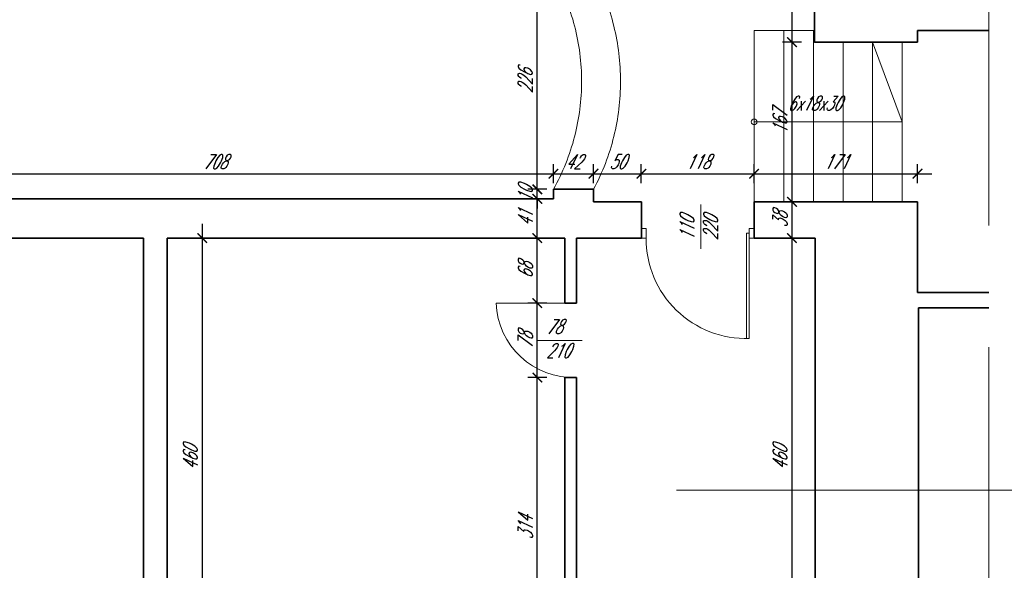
# Model space of a CAD drawing. Header units: millimetres. Extents: x 402 to 79005, y -7782 to 89952.
# Tile 70 of 256: x 26847 to 27877, y 14218 to 14794. Entities that reach past the tile are written whole.
import ezdxf

# ---------------------------------------------------------------- set-up
doc = ezdxf.new("R2010")
doc.units = ezdxf.units.MM
doc.header["$LTSCALE"] = 10
doc.linetypes.add('DASHED', pattern=[19.05, 12.7, -6.35])
doc.layers.get('0').update_dxf_attribs({"lineweight": 0})
doc.layers.get('Defpoints').update_dxf_attribs({"color": 253})
for name, color, linetype, lineweight in [('01 parter - ściany', 253, 'Continuous', 35), ('03-02_schody', 253, 'Continuous', 5), ('03_drzwi', 253, 'Continuous', 15), ('04-2_nad', 253, 'DASHED', 5), ('05-01_wymiary', 253, 'Continuous', 5), ('05-03_opis', 253, 'Continuous', 5)]:
    doc.layers.add(name, color=color, linetype=linetype, lineweight=lineweight)
doc.styles.add('ariel_wym', font='simplex.shx', dxfattribs={"width": 0.65, "oblique": 25})
doc.dimstyles.new('ariel 50 wnętrze', dxfattribs={"dimtxt": 15, "dimasz": 10, "dimexe": 10, "dimexo": 0, "dimgap": 5, "dimtad": 1, "dimdec": 1, "dimrnd": 0.5, "dimtxsty": 'ariel_wym', "dimblk": 'ARCHTICK', "dimcen": 2.5, "dimdle": 15, "dimazin": 0, "dimtfac": 1, "dimtdec": 1, "dimtix": 1, "dimtmove": 0, "dimatfit": 3, "dimldrblk": 'DOT', "dimfxl": 0, "dimarcsym": 0})

# ---------------------------------------------------------------- blocks, each defined once
blk = doc.blocks.new('_ArchTick')
at = {"color": 0, "linetype": 'ByBlock', "const_width": 0.15}
blk.add_lwpolyline([(-0.5, -0.5), (0.5, 0.5)], dxfattribs=at)
blk = doc.blocks.new('*D2669')
at = {"layer": '05-01_wymiary', "color": 0, "lineweight": -2}
for p, q in [((26697, 14622.7), (26697, 14642.7)), ((27405.2, 14622.7), (27405.2, 14642.7)), ((26682, 14632.7), (27420.2, 14632.7))]:
    blk.add_line(p, q, dxfattribs=at)
at = {"layer": 'Defpoints', "color": 0, "lineweight": 0}
for p in [(27405.2, 14632.7), (27405.2, 14616.4), (26697, 14606.4)]:
    blk.add_point(p, dxfattribs=at)
at = {"layer": '05-01_wymiary', "color": 0, "lineweight": -2, "xscale": 10, "yscale": 10, "zscale": 10, "rotation": 180}
blk.add_blockref('_ArchTick', (26697, 14632.7), dxfattribs=at)
at = {"layer": '05-01_wymiary', "color": 0, "lineweight": -2, "xscale": 10, "yscale": 10, "zscale": 10}
blk.add_blockref('_ArchTick', (27405.2, 14632.7), dxfattribs=at)
at = {"layer": '05-01_wymiary', "color": 0, "insert": (27051.1, 14645.2), "char_height": 15, "attachment_point": 5, "style": 'ariel_wym'}
blk.add_mtext('708', dxfattribs=at)
blk = doc.blocks.new('_Dot')
at = {"color": 0, "linetype": 'ByBlock', "lineweight": -2}
blk.add_line((-0.5, 0), (-1, 0), dxfattribs=at)
at = {"color": 0, "linetype": 'ByBlock', "const_width": 0.5}
blk.add_lwpolyline([(-0.25, 0, 1), (0.25, 0, 1)], format="xyb", close=True, dxfattribs=at)
blk = doc.blocks.new('*D2670')
at = {"layer": '05-01_wymiary', "color": 0, "lineweight": -2}
for p, q in [((27405.2, 14622.7), (27405.2, 14642.7)), ((27447.2, 14622.7), (27447.2, 14642.7)), ((27390.2, 14632.7), (27462.2, 14632.7))]:
    blk.add_line(p, q, dxfattribs=at)
at = {"layer": 'Defpoints', "color": 0, "lineweight": 0}
for p in [(27447.2, 14632.7), (27405.2, 14616.4), (27447.2, 14616.4)]:
    blk.add_point(p, dxfattribs=at)
at = {"layer": '05-01_wymiary', "color": 0, "lineweight": -2, "xscale": 10, "yscale": 10, "zscale": 10, "rotation": 180}
blk.add_blockref('_ArchTick', (27405.2, 14632.7), dxfattribs=at)
at = {"layer": '05-01_wymiary', "color": 0, "lineweight": -2, "xscale": 10, "yscale": 10, "zscale": 10}
blk.add_blockref('_ArchTick', (27447.2, 14632.7), dxfattribs=at)
at = {"layer": '05-01_wymiary', "color": 0, "insert": (27426.2, 14645.2), "char_height": 15, "attachment_point": 5, "style": 'ariel_wym'}
blk.add_mtext('42', dxfattribs=at)
blk = doc.blocks.new('*D2671')
at = {"layer": '05-01_wymiary', "color": 0, "lineweight": -2}
for p, q in [((27447.2, 14622.7), (27447.2, 14642.7)), ((27497.2, 14622.7), (27497.2, 14642.7)), ((27432.2, 14632.7), (27512.2, 14632.7))]:
    blk.add_line(p, q, dxfattribs=at)
at = {"layer": 'Defpoints', "color": 0, "lineweight": 0}
for p in [(27497.2, 14632.7), (27447.2, 14616.4), (27497.2, 14603.4)]:
    blk.add_point(p, dxfattribs=at)
at = {"layer": '05-01_wymiary', "color": 0, "lineweight": -2, "xscale": 10, "yscale": 10, "zscale": 10, "rotation": 180}
blk.add_blockref('_ArchTick', (27447.2, 14632.7), dxfattribs=at)
at = {"layer": '05-01_wymiary', "color": 0, "lineweight": -2, "xscale": 10, "yscale": 10, "zscale": 10}
blk.add_blockref('_ArchTick', (27497.2, 14632.7), dxfattribs=at)
at = {"layer": '05-01_wymiary', "color": 0, "insert": (27472.2, 14645.2), "char_height": 15, "attachment_point": 5, "style": 'ariel_wym'}
blk.add_mtext('50', dxfattribs=at)
blk = doc.blocks.new('*D2672')
at = {"layer": '05-01_wymiary', "color": 0, "lineweight": -2}
for p, q in [((27497.2, 14622.7), (27497.2, 14642.7)), ((27615.2, 14622.7), (27615.2, 14642.7)), ((27482.2, 14632.7), (27630.2, 14632.7))]:
    blk.add_line(p, q, dxfattribs=at)
at = {"layer": 'Defpoints', "color": 0, "lineweight": 0}
for p in [(27615.2, 14632.7), (27497.2, 14603.4), (27615.2, 14603.4)]:
    blk.add_point(p, dxfattribs=at)
at = {"layer": '05-01_wymiary', "color": 0, "lineweight": -2, "xscale": 10, "yscale": 10, "zscale": 10, "rotation": 180}
blk.add_blockref('_ArchTick', (27497.2, 14632.7), dxfattribs=at)
at = {"layer": '05-01_wymiary', "color": 0, "lineweight": -2, "xscale": 10, "yscale": 10, "zscale": 10}
blk.add_blockref('_ArchTick', (27615.2, 14632.7), dxfattribs=at)
at = {"layer": '05-01_wymiary', "color": 0, "insert": (27556.2, 14645.2), "char_height": 15, "attachment_point": 5, "style": 'ariel_wym'}
blk.add_mtext('118', dxfattribs=at)
blk = doc.blocks.new('*D2673')
at = {"layer": '05-01_wymiary', "color": 0, "lineweight": -2}
for p, q in [((27615.2, 14622.7), (27615.2, 14642.7)), ((27786.2, 14622.7), (27786.2, 14642.7)), ((27600.2, 14632.7), (27801.2, 14632.7))]:
    blk.add_line(p, q, dxfattribs=at)
at = {"layer": 'Defpoints', "color": 0, "lineweight": 0}
for p in [(27786.2, 14632.7), (27615.2, 14603.4), (27786.2, 14603.4)]:
    blk.add_point(p, dxfattribs=at)
at = {"layer": '05-01_wymiary', "color": 0, "lineweight": -2, "xscale": 10, "yscale": 10, "zscale": 10, "rotation": 180}
blk.add_blockref('_ArchTick', (27615.2, 14632.7), dxfattribs=at)
at = {"layer": '05-01_wymiary', "color": 0, "lineweight": -2, "xscale": 10, "yscale": 10, "zscale": 10}
blk.add_blockref('_ArchTick', (27786.2, 14632.7), dxfattribs=at)
at = {"layer": '05-01_wymiary', "color": 0, "insert": (27700.7, 14645.2), "char_height": 15, "attachment_point": 5, "style": 'ariel_wym'}
blk.add_mtext('171', dxfattribs=at)
blk = doc.blocks.new('*D2690')
at = {"layer": '05-01_wymiary', "color": 0, "lineweight": -2}
for p, q in [((27037.9, 14580.4), (27037.9, 14090.4)), ((27027.9, 14565.4), (27047.9, 14565.4)), ((27027.9, 14105.4), (27047.9, 14105.4))]:
    blk.add_line(p, q, dxfattribs=at)
at = {"layer": 'Defpoints', "color": 0, "lineweight": 0}
for p in [(27001.2, 14565.4), (27001.2, 14105.4), (27037.9, 14105.4)]:
    blk.add_point(p, dxfattribs=at)
at = {"layer": '05-01_wymiary', "color": 0, "lineweight": -2, "xscale": 10, "yscale": 10, "zscale": 10}
for p, rotation in [((27037.9, 14565.4), 90), ((27037.9, 14105.4), 270)]:
    blk.add_blockref('_ArchTick', p, dxfattribs=dict(at, rotation=rotation))
at = {"layer": '05-01_wymiary', "color": 0, "insert": (27025.4, 14335.4), "char_height": 15, "attachment_point": 5, "rotation": 90, "style": 'ariel_wym'}
blk.add_mtext('460', dxfattribs=at)
blk = doc.blocks.new('*D2702')
at = {"layer": '05-01_wymiary', "color": 0, "lineweight": -2}
for p, q in [((27388.4, 14090.4), (27388.4, 14434.4)), ((27398.4, 14419.4), (27378.4, 14419.4)), ((27398.4, 14105.4), (27378.4, 14105.4))]:
    blk.add_line(p, q, dxfattribs=at)
at = {"layer": 'Defpoints', "color": 0, "lineweight": 0}
for p in [(27388.4, 14419.4), (27417.2, 14419.4), (27417.2, 14105.4)]:
    blk.add_point(p, dxfattribs=at)
at = {"layer": '05-01_wymiary', "color": 0, "lineweight": -2, "xscale": 10, "yscale": 10, "zscale": 10}
for p, rotation in [((27388.4, 14419.4), 90), ((27388.4, 14105.4), 270)]:
    blk.add_blockref('_ArchTick', p, dxfattribs=dict(at, rotation=rotation))
at = {"layer": '05-01_wymiary', "color": 0, "insert": (27375.9, 14262.4), "char_height": 15, "attachment_point": 5, "rotation": 90, "style": 'ariel_wym'}
blk.add_mtext('314', dxfattribs=at)
blk = doc.blocks.new('*D2703')
at = {"layer": '05-01_wymiary', "color": 0, "lineweight": -2}
for p, q in [((27388.4, 14404.4), (27388.4, 14512.4)), ((27398.4, 14497.4), (27378.4, 14497.4)), ((27398.4, 14419.4), (27378.4, 14419.4))]:
    blk.add_line(p, q, dxfattribs=at)
at = {"layer": 'Defpoints', "color": 0, "lineweight": 0}
for p in [(27388.4, 14497.4), (27417.2, 14497.4), (27417.2, 14419.4)]:
    blk.add_point(p, dxfattribs=at)
at = {"layer": '05-01_wymiary', "color": 0, "lineweight": -2, "xscale": 10, "yscale": 10, "zscale": 10}
for p, rotation in [((27388.4, 14497.4), 90), ((27388.4, 14419.4), 270)]:
    blk.add_blockref('_ArchTick', p, dxfattribs=dict(at, rotation=rotation))
at = {"layer": '05-01_wymiary', "color": 0, "insert": (27375.9, 14458.4), "char_height": 15, "attachment_point": 5, "rotation": 90, "style": 'ariel_wym'}
blk.add_mtext('78', dxfattribs=at)
blk = doc.blocks.new('*D2704')
at = {"layer": '05-01_wymiary', "color": 0, "lineweight": -2}
for p, q in [((27388.4, 14482.4), (27388.4, 14580.4)), ((27398.4, 14565.4), (27378.4, 14565.4)), ((27398.4, 14497.4), (27378.4, 14497.4))]:
    blk.add_line(p, q, dxfattribs=at)
at = {"layer": 'Defpoints', "color": 0, "lineweight": 0}
for p in [(27388.4, 14565.4), (27417.2, 14565.4), (27417.2, 14497.4)]:
    blk.add_point(p, dxfattribs=at)
at = {"layer": '05-01_wymiary', "color": 0, "lineweight": -2, "xscale": 10, "yscale": 10, "zscale": 10}
for p, rotation in [((27388.4, 14565.4), 90), ((27388.4, 14497.4), 270)]:
    blk.add_blockref('_ArchTick', p, dxfattribs=dict(at, rotation=rotation))
at = {"layer": '05-01_wymiary', "color": 0, "insert": (27375.9, 14531.4), "char_height": 15, "attachment_point": 5, "rotation": 90, "style": 'ariel_wym'}
blk.add_mtext('68', dxfattribs=at)
blk = doc.blocks.new('*D2705')
at = {"layer": '05-01_wymiary', "color": 0, "lineweight": -2}
for p, q in [((27388.4, 14550.4), (27388.4, 14621.4)), ((27398.4, 14606.4), (27378.4, 14606.4)), ((27398.4, 14565.4), (27378.4, 14565.4))]:
    blk.add_line(p, q, dxfattribs=at)
at = {"layer": 'Defpoints', "color": 0, "lineweight": 0}
for p in [(27388.4, 14606.4), (27405.2, 14606.4), (27417.2, 14565.4)]:
    blk.add_point(p, dxfattribs=at)
at = {"layer": '05-01_wymiary', "color": 0, "lineweight": -2, "xscale": 10, "yscale": 10, "zscale": 10}
for p, rotation in [((27388.4, 14606.4), 90), ((27388.4, 14565.4), 270)]:
    blk.add_blockref('_ArchTick', p, dxfattribs=dict(at, rotation=rotation))
at = {"layer": '05-01_wymiary', "color": 0, "insert": (27375.9, 14585.9), "char_height": 15, "attachment_point": 5, "rotation": 90, "style": 'ariel_wym'}
blk.add_mtext('41', dxfattribs=at)
blk = doc.blocks.new('*D2706')
at = {"layer": '05-01_wymiary', "color": 0, "lineweight": -2}
for p, q in [((27388.4, 14616.4), (27388.4, 14626.4)), ((27398.4, 14616.4), (27378.4, 14616.4)), ((27388.4, 14606.4), (27388.4, 14616.4)), ((27398.4, 14606.4), (27378.4, 14606.4)), ((27388.4, 14606.4), (27388.4, 14596.4))]:
    blk.add_line(p, q, dxfattribs=at)
at = {"layer": 'Defpoints', "color": 0, "lineweight": 0}
for p in [(27388.4, 14616.4), (27405.2, 14616.4), (27405.2, 14606.4)]:
    blk.add_point(p, dxfattribs=at)
at = {"layer": '05-01_wymiary', "color": 0, "lineweight": -2, "xscale": 10, "yscale": 10, "zscale": 10}
for p, rotation in [((27388.4, 14616.4), 270), ((27388.4, 14606.4), 90)]:
    blk.add_blockref('_ArchTick', p, dxfattribs=dict(at, rotation=rotation))
at = {"layer": '05-01_wymiary', "color": 0, "insert": (27375.9, 14611.4), "char_height": 15, "attachment_point": 5, "rotation": 90, "style": 'ariel_wym'}
blk.add_mtext('10', dxfattribs=at)
blk = doc.blocks.new('*D2707')
at = {"layer": '05-01_wymiary', "color": 0, "lineweight": -2}
for p, q in [((27388.4, 14601.4), (27388.4, 14857.4)), ((27398.4, 14842.4), (27378.4, 14842.4)), ((27398.4, 14616.4), (27378.4, 14616.4))]:
    blk.add_line(p, q, dxfattribs=at)
at = {"layer": 'Defpoints', "color": 0, "lineweight": 0}
for p in [(27388.4, 14842.4), (27409.2, 14842.4), (27405.2, 14616.4)]:
    blk.add_point(p, dxfattribs=at)
at = {"layer": '05-01_wymiary', "color": 0, "lineweight": -2, "xscale": 10, "yscale": 10, "zscale": 10}
for p, rotation in [((27388.4, 14842.4), 90), ((27388.4, 14616.4), 270)]:
    blk.add_blockref('_ArchTick', p, dxfattribs=dict(at, rotation=rotation))
at = {"layer": '05-01_wymiary', "color": 0, "insert": (27375.9, 14729.4), "char_height": 15, "attachment_point": 5, "rotation": 90, "style": 'ariel_wym'}
blk.add_mtext('226', dxfattribs=at)
blk = doc.blocks.new('*D2711')
at = {"layer": '05-01_wymiary', "color": 0, "lineweight": -2}
for p, q in [((27654.9, 14090.4), (27654.9, 14580.4)), ((27664.9, 14565.4), (27644.9, 14565.4)), ((27664.9, 14105.4), (27644.9, 14105.4))]:
    blk.add_line(p, q, dxfattribs=at)
at = {"layer": 'Defpoints', "color": 0, "lineweight": 0}
for p in [(27654.9, 14565.4), (27679.2, 14565.4), (27679.2, 14105.4)]:
    blk.add_point(p, dxfattribs=at)
at = {"layer": '05-01_wymiary', "color": 0, "lineweight": -2, "xscale": 10, "yscale": 10, "zscale": 10}
for p, rotation in [((27654.9, 14565.4), 90), ((27654.9, 14105.4), 270)]:
    blk.add_blockref('_ArchTick', p, dxfattribs=dict(at, rotation=rotation))
at = {"layer": '05-01_wymiary', "color": 0, "insert": (27642.4, 14335.4), "char_height": 15, "attachment_point": 5, "rotation": 90, "style": 'ariel_wym'}
blk.add_mtext('460', dxfattribs=at)
blk = doc.blocks.new('*D2712')
at = {"layer": '05-01_wymiary', "color": 0, "lineweight": -2}
for p, q in [((27654.9, 14550.4), (27654.9, 14618.4)), ((27664.9, 14603.4), (27644.9, 14603.4)), ((27664.9, 14565.4), (27644.9, 14565.4))]:
    blk.add_line(p, q, dxfattribs=at)
at = {"layer": 'Defpoints', "color": 0, "lineweight": 0}
for p in [(27654.9, 14603.4), (27677.2, 14603.4), (27679.2, 14565.4)]:
    blk.add_point(p, dxfattribs=at)
at = {"layer": '05-01_wymiary', "color": 0, "lineweight": -2, "xscale": 10, "yscale": 10, "zscale": 10}
for p, rotation in [((27654.9, 14603.4), 90), ((27654.9, 14565.4), 270)]:
    blk.add_blockref('_ArchTick', p, dxfattribs=dict(at, rotation=rotation))
at = {"layer": '05-01_wymiary', "color": 0, "insert": (27642.4, 14584.4), "char_height": 15, "attachment_point": 5, "rotation": 90, "style": 'ariel_wym'}
blk.add_mtext('38', dxfattribs=at)
blk = doc.blocks.new('*D2713')
at = {"layer": '05-01_wymiary', "color": 0, "lineweight": -2}
for p, q in [((27654.9, 14588.4), (27654.9, 14785.4)), ((27664.9, 14770.4), (27644.9, 14770.4)), ((27664.9, 14603.4), (27644.9, 14603.4))]:
    blk.add_line(p, q, dxfattribs=at)
at = {"layer": 'Defpoints', "color": 0, "lineweight": 0}
for p in [(27654.9, 14770.4), (27678.2, 14770.4), (27677.2, 14603.4)]:
    blk.add_point(p, dxfattribs=at)
at = {"layer": '05-01_wymiary', "color": 0, "lineweight": -2, "xscale": 10, "yscale": 10, "zscale": 10}
for p, rotation in [((27654.9, 14770.4), 90), ((27654.9, 14603.4), 270)]:
    blk.add_blockref('_ArchTick', p, dxfattribs=dict(at, rotation=rotation))
at = {"layer": '05-01_wymiary', "color": 0, "insert": (27642.4, 14686.9), "char_height": 15, "attachment_point": 5, "rotation": 90, "style": 'ariel_wym'}
blk.add_mtext('167', dxfattribs=at)
blk = doc.blocks.new('*D2714')
at = {"layer": '05-01_wymiary', "color": 0, "lineweight": -2}
for p, q in [((27654.9, 14755.4), (27654.9, 14870.4)), ((27664.9, 14855.4), (27644.9, 14855.4)), ((27664.9, 14770.4), (27644.9, 14770.4))]:
    blk.add_line(p, q, dxfattribs=at)
at = {"layer": 'Defpoints', "color": 0, "lineweight": 0}
for p in [(27654.9, 14855.4), (27678.2, 14855.4), (27678.2, 14770.4)]:
    blk.add_point(p, dxfattribs=at)
at = {"layer": '05-01_wymiary', "color": 0, "lineweight": -2, "xscale": 10, "yscale": 10, "zscale": 10}
for p, rotation in [((27654.9, 14855.4), 90), ((27654.9, 14770.4), 270)]:
    blk.add_blockref('_ArchTick', p, dxfattribs=dict(at, rotation=rotation))
at = {"layer": '05-01_wymiary', "color": 0, "insert": (27642.4, 14812.9), "char_height": 15, "attachment_point": 5, "rotation": 90, "style": 'ariel_wym'}
blk.add_mtext('85', dxfattribs=at)

msp = doc.modelspace()

# ---------------------------------------------------------------- linework, layer by layer
at = {"layer": '01 parter - ściany'}
for p, q in [((27678.23, 14770.4), (27678.23, 14855.4)), ((27786.17, 14782.4), (27860.9, 14782.4)), ((27786.17, 14782.4), (27786.17, 14770.4)), ((27678.23, 14770.4), (27786.17, 14770.4)), ((27405.23, 14606.4), (27405.23, 14616.4)), ((27405.23, 14616.4), (27447.23, 14616.4)), ((27447.23, 14616.4), (27447.23, 14603.4)), ((27405.23, 14606.4), (26697.03, 14606.4)), ((27497.23, 14603.4), (27447.23, 14603.4)), ((27497.23, 14603.4), (27497.23, 14565.4)), ((27739.23, 14603.4), (27615.23, 14603.4)), ((27615.23, 14603.4), (27615.23, 14565.4)), ((27786.17, 14603.4), (27615.23, 14603.4)), ((27615.23, 14565.4), (27615.23, 14603.4)), ((27786.17, 14508.4), (27786.17, 14603.4)), ((26976.23, 14565.4), (26750.06, 14565.4)), ((26976.23, 13967.4), (26976.23, 14565.4)), ((27001.23, 14105.4), (27001.23, 14565.4)), ((27417.23, 14565.4), (27001.23, 14565.4)), ((27417.23, 14497.4), (27417.23, 14565.4)), ((27497.23, 14565.4), (27429.23, 14565.4)), ((27429.23, 14565.4), (27429.23, 14497.4)), ((27679.23, 14565.4), (27615.23, 14565.4)), ((27679.23, 14565.4), (27615.23, 14565.4)), ((27679.23, 14105.4), (27679.23, 14565.4)), ((27860.9, 14508.4), (27786.17, 14508.4)), ((27429.23, 14497.4), (27417.23, 14497.4)), ((27860.9, 14492.4), (27787.17, 14492.4)), ((27787.17, 13984.4), (27787.17, 14492.4)), ((27417.23, 14105.4), (27417.23, 14419.4)), ((27429.23, 14419.4), (27417.23, 14419.4)), ((27429.23, 14419.4), (27429.23, 14105.4))]:
    msp.add_line(p, q, dxfattribs=at)
at = {"layer": '03-02_schody'}
for p, q in [((27677.23, 14782.4), (27615.23, 14782.4)), ((27615.23, 14782.4), (27615.23, 14565.4)), ((27646.23, 14782.4), (27646.23, 14603.4)), ((27677.23, 14782.4), (27677.23, 14603.4)), ((27677.23, 14770.4), (27739.23, 14770.4)), ((27708.23, 14770.4), (27708.23, 14603.4)), ((27739.23, 14770.4), (27739.23, 14603.4)), ((27770.23, 14686.9), (27739.23, 14770.4)), ((27770.23, 14770.4), (27770.23, 14603.4)), ((27770.23, 14686.9), (27615.23, 14686.9))]:
    msp.add_line(p, q, dxfattribs=at)
msp.add_circle((27615.23, 14686.9), 3, dxfattribs=at)
at = {"layer": '03_drzwi'}
for p, q in [((27559.5, 14553.98), (27559.5, 14600.63)), ((27502.23, 14575.4), (27497.23, 14575.4)), ((27502.23, 14565.4), (27502.23, 14575.4)), ((27607.13, 14570.4), (27607.17, 14460.73)), ((27607.13, 14570.4), (27610.13, 14570.4)), ((27615.13, 14575.4), (27610.13, 14575.4)), ((27610.13, 14575.4), (27610.13, 14565.4)), ((27610.13, 14570.4), (27610.13, 14460.4)), ((27497.23, 14565.4), (27502.23, 14565.4)), ((27610.13, 14565.4), (27615.13, 14565.4)), ((27423.23, 14497.4), (27345.23, 14497.4)), ((27388.7, 14458.08), (27435.35, 14458.08))]:
    msp.add_line(p, q, dxfattribs=at)
for centre, radius, start, end in [((27606.59, 14564.71), 104.36, 179.61736, 271.94344), ((27426.23, 14500.4), 81.06, 182.1211, 272.1211)]:
    msp.add_arc(centre, radius, start, end, dxfattribs=at)
at = {"layer": '04-2_nad', "ltscale": 2}
for centre, radius, start, end in [((27203.54, 14729.4), 231.19, 330.73958, 29.26043), ((27235.49, 14729.4), 240, 331.91206, 28.08794)]:
    msp.add_arc(centre, radius, start, end, dxfattribs=at)
at = {"layer": '05-03_opis', "linetype": 'DASHED', "ltscale": 2}
msp.add_line((27860.9, 13816.4), (27860.9, 17791.4), dxfattribs=at)
at = {"layer": '05-03_opis'}
msp.add_line((27533.89, 14301.6), (28304.96, 14301.6), dxfattribs=at)

# ---------------------------------------------------------------- texts
at = {"layer": '03_drzwi', "insert": (27577.38, 14562.92), "char_height": 15, "width": 160.5905, "attachment_point": 7, "rotation": 90, "style": 'ariel_wym'}
msp.add_mtext('110\\P220', dxfattribs=at)
at = {"layer": '03_drzwi', "insert": (27397.64, 14440.21), "char_height": 15, "width": 160.5905, "attachment_point": 7, "style": 'ariel_wym'}
msp.add_mtext('78\\P210', dxfattribs=at)
at = {"layer": '05-03_opis', "lineweight": 0, "insert": (27678.14, 14706.22), "char_height": 15, "width": 55, "attachment_point": 5, "style": 'ariel_wym'}
msp.add_mtext('6x18x30', dxfattribs=at)

# ---------------------------------------------------------------- dimensions: what is measured, and where the dimension line sits
at = {"layer": '05-01_wymiary'}
for base, p1, p2, picture, middle in [((27654.91, 14855.4), (27678.23, 14770.4), (27678.23, 14855.4), '*D2714', (27642.41, 14812.9)), ((27388.44, 14842.4), (27405.23, 14616.4), (27409.23, 14842.4), '*D2707', (27375.94, 14729.4)), ((27654.91, 14770.4), (27677.23, 14603.4), (27678.23, 14770.4), '*D2713', (27642.41, 14686.9)), ((27388.44, 14616.4), (27405.23, 14606.4), (27405.23, 14616.4), '*D2706', (27375.94, 14611.4)), ((27388.44, 14606.4), (27417.23, 14565.4), (27405.23, 14606.4), '*D2705', (27375.94, 14585.9)), ((27654.91, 14603.4), (27679.23, 14565.4), (27677.23, 14603.4), '*D2712', (27642.41, 14584.4)), ((27388.44, 14565.4), (27417.23, 14497.4), (27417.23, 14565.4), '*D2704', (27375.94, 14531.4)), ((27654.91, 14565.4), (27679.23, 14105.4), (27679.23, 14565.4), '*D2711', (27642.41, 14335.4)), ((27388.44, 14497.4), (27417.23, 14419.4), (27417.23, 14497.4), '*D2703', (27375.94, 14458.4))]:
    dim = msp.add_linear_dim(base=base, p1=p1, p2=p2, angle=90, dimstyle='ariel 50 wnętrze', override={"dimtmove": 1}, dxfattribs=at)
    dim.commit()
    dim.dimension.update_dxf_attribs({"geometry": picture, "text_midpoint": middle})
for base, p1, p2, picture, middle in [((27405.23, 14632.66), (26697.03, 14606.4), (27405.23, 14616.4), '*D2669', (27051.13, 14645.16)), ((27447.23, 14632.66), (27405.23, 14616.4), (27447.23, 14616.4), '*D2670', (27426.23, 14645.16)), ((27497.23, 14632.66), (27447.23, 14616.4), (27497.23, 14603.4), '*D2671', (27472.23, 14645.16)), ((27615.23, 14632.66), (27497.23, 14603.4), (27615.23, 14603.4), '*D2672', (27556.23, 14645.16)), ((27786.17, 14632.66), (27615.23, 14603.4), (27786.17, 14603.4), '*D2673', (27700.7, 14645.16))]:
    dim = msp.add_linear_dim(base=base, p1=p1, p2=p2, dimstyle='ariel 50 wnętrze', override={"dimtmove": 1}, dxfattribs=at)
    dim.commit()
    dim.dimension.update_dxf_attribs({"geometry": picture, "text_midpoint": middle})
for base, p1, p2, picture, middle in [((27037.92, 14105.4), (27001.23, 14565.4), (27001.23, 14105.4), '*D2690', (27025.42, 14335.4)), ((27388.44, 14419.4), (27417.23, 14105.4), (27417.23, 14419.4), '*D2702', (27375.94, 14262.4))]:
    dim = msp.add_linear_dim(base=base, p1=p1, p2=p2, angle=90, dimstyle='ariel 50 wnętrze', dxfattribs=at)
    dim.commit()
    dim.dimension.update_dxf_attribs({"geometry": picture, "text_midpoint": middle})

doc.saveas('drawing.dxf')
